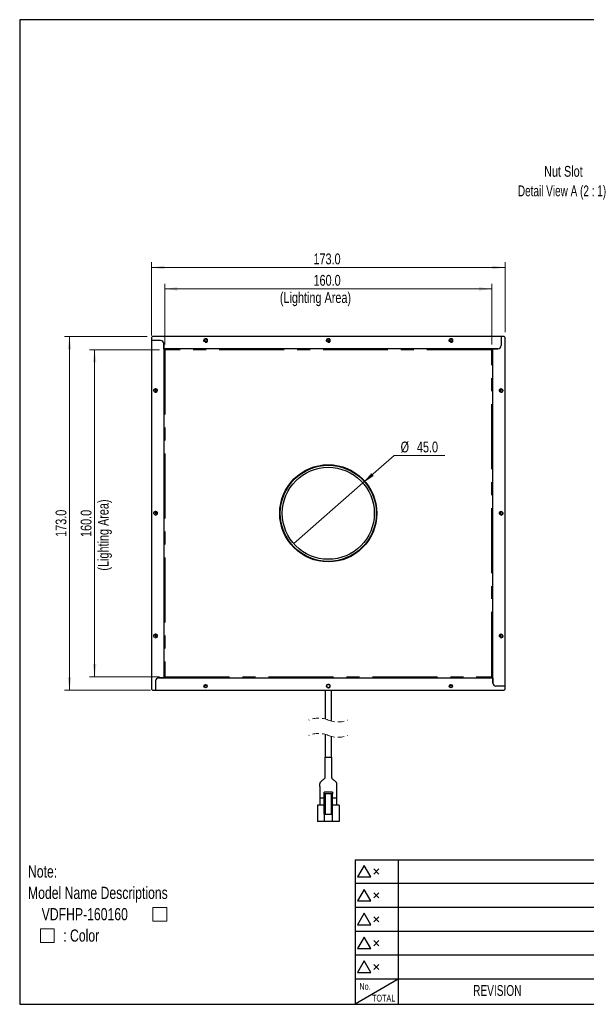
# Model space of a CAD drawing. Header units: millimetres. Extents: x 6 to 294, y 6 to 202.
# Tile 1 of 6: x 6 to 117, y 6 to 199. Entities that reach past the tile are written whole.
import ezdxf

# ---------------------------------------------------------------- set-up
doc = ezdxf.new("R2010")
doc.units = ezdxf.units.MM
doc.linetypes.add('CENTERX2', pattern=[20.32, 12.7, -2.54, 2.54, -2.54])
doc.linetypes.add('HIDDEN', pattern=[1.905, 1.27, -0.635])
doc.styles.add('SLDTEXTSTYLE0', font='TXT', dxfattribs={"width": 0.75})
doc.styles.add('SLDTEXTSTYLE2', font='TXT', dxfattribs={"width": 0.7})
doc.styles.add('SLDTEXTSTYLE7', font='TXT', dxfattribs={"width": 0.690476})
doc.dimstyles.new('SLDDIMSTYLE0', dxfattribs={"dimtxt": 2.116667, "dimasz": 2.5, "dimexe": 0, "dimexo": 0.0625, "dimgap": 0.529167, "dimtad": 1, "dimdec": 1, "dimlfac": 2.5, "dimrnd": 1e-09, "dimzin": 4, "dimdsep": 46, "dimtxsty": 'SLDTEXTSTYLE0', "dimsah": 1, "dimcen": 0.09, "dimadec": 0, "dimazin": 1, "dimtfac": 1, "dimtdec": 1, "dimtofl": 0, "dimtmove": 0, "dimatfit": 3, "dimfxl": 1, "dimfrac": 2, "dimtolj": 1, "dimtzin": 12, "dimarcsym": 0})
doc.dimstyles.new('SLDDIMSTYLE1', dxfattribs={"dimtxt": 2.116667, "dimasz": 2.5, "dimexe": 0, "dimexo": 0.0625, "dimgap": 0.529167, "dimtad": 0, "dimtih": 1, "dimtoh": 1, "dimdec": 1, "dimlfac": 2.5, "dimrnd": 1e-09, "dimzin": 4, "dimdsep": 46, "dimtxsty": 'SLDTEXTSTYLE0', "dimblk1": 'NONE', "dimsah": 1, "dimcen": 0, "dimadec": 0, "dimazin": 1, "dimtfac": 1, "dimtdec": 1, "dimtmove": 0, "dimatfit": 3, "dimldrblk": 'NONE', "dimfxl": 1, "dimfrac": 2, "dimtolj": 1, "dimtzin": 12, "dimarcsym": 0})

# ---------------------------------------------------------------- blocks, each defined once
blk = doc.blocks.new('SW_SYMBOL_AWLD_SQR')
at = {"color": 0, "linetype": 'Continuous', "lineweight": 0}
for p, q in [((1600, 1600), (0, 1600)), ((0, 1600), (0, 0)), ((1600, 0), (1600, 1600)), ((0, 0), (1600, 0))]:
    blk.add_line(p, q, dxfattribs=at)
blk = doc.blocks.new('SW_NOTE_1')
at = {"color": 0, "linetype": 'Continuous', "lineweight": 0, "xscale": 0.0016898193, "yscale": 0.0016898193, "zscale": 0.0016898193}
for p in [(24.43, -7.85), (2.44, -12.03)]:
    blk.add_blockref('SW_SYMBOL_AWLD_SQR', p, dxfattribs=at)
at = {"color": 0, "linetype": 'Continuous', "lineweight": 0, "attachment_point": 1, "style": 'SLDTEXTSTYLE0'}
for s, insert, char_height in [('Note:', (0, 3.07), 2.381), ('Model Name Descriptions', (0, -1.11), 2.3813), ('VDFHP-160160', (2.68, -5.28), 2.3813), (': Color', (6.9, -9.46), 2.381)]:
    blk.add_mtext(s, dxfattribs=dict(at, insert=insert, char_height=char_height))
blk = doc.blocks.new('_D')
at = {"color": 7, "linetype": 'Continuous', "lineweight": 18}
for p, q in [((34.27, 135.49), (34.27, 147.38)), ((98.27, 146.38), (34.27, 146.38)), ((98.27, 135.49), (98.27, 147.38))]:
    blk.add_line(p, q, dxfattribs=at)
for points in [[(34.27, 146.38), (36.77, 146.03), (36.77, 146.73)], [(98.27, 146.38), (95.77, 146.73), (95.77, 146.03)]]:
    blk.add_solid(points, dxfattribs=at)
at = {"color": 7, "linetype": 'Continuous', "lineweight": 18, "attachment_point": 1, "style": 'SLDTEXTSTYLE0'}
for s, insert, char_height in [('160.0', (63.38, 149.12), 2.117), ('(Lighting Area)', (56.8, 145.75), 2.1167)]:
    blk.add_mtext(s, dxfattribs=dict(at, insert=insert, char_height=char_height))
blk = doc.blocks.new('_D_1')
at = {"color": 7, "linetype": 'Continuous', "lineweight": 18}
for p, q in [((33.27, 134.49), (19.56, 134.49)), ((20.56, 134.49), (20.56, 70.49)), ((33.27, 70.49), (19.56, 70.49))]:
    blk.add_line(p, q, dxfattribs=at)
for points in [[(20.56, 134.49), (20.21, 131.99), (20.91, 131.99)], [(20.56, 70.49), (20.91, 72.99), (20.21, 72.99)]]:
    blk.add_solid(points, dxfattribs=at)
at = {"color": 7, "linetype": 'Continuous', "lineweight": 18, "attachment_point": 1, "rotation": 90, "style": 'SLDTEXTSTYLE0'}
for s, insert, char_height in [('(Lighting Area)', (21.19, 91.28), 2.1167), ('160.0', (17.83, 97.86), 2.117)]:
    blk.add_mtext(s, dxfattribs=dict(at, insert=insert, char_height=char_height))
blk = doc.blocks.new('_D_2')
at = {"color": 7, "linetype": 'Continuous', "lineweight": 18}
for p, q in [((31.67, 137.29), (31.67, 151.58)), ((31.67, 150.58), (100.87, 150.58)), ((100.87, 137.89), (100.87, 151.58))]:
    blk.add_line(p, q, dxfattribs=at)
for points in [[(31.67, 150.58), (34.17, 150.23), (34.17, 150.93)], [(100.87, 150.58), (98.37, 150.93), (98.37, 150.23)]]:
    blk.add_solid(points, dxfattribs=at)
at = {"color": 7, "linetype": 'Continuous', "lineweight": 18, "insert": (63.37, 153.31), "char_height": 2.117, "attachment_point": 1, "style": 'SLDTEXTSTYLE0'}
blk.add_mtext('173.0', dxfattribs=at)
blk = doc.blocks.new('_D_3')
at = {"color": 7, "linetype": 'Continuous', "lineweight": 18}
for p, q in [((30.87, 137.09), (14.64, 137.09)), ((15.64, 137.09), (15.64, 67.89)), ((31.47, 67.89), (14.64, 67.89))]:
    blk.add_line(p, q, dxfattribs=at)
for points in [[(15.64, 137.09), (15.29, 134.59), (15.99, 134.59)], [(15.64, 67.89), (15.99, 70.39), (15.29, 70.39)]]:
    blk.add_solid(points, dxfattribs=at)
at = {"color": 7, "linetype": 'Continuous', "lineweight": 18, "insert": (12.92, 97.88), "char_height": 2.117, "attachment_point": 1, "rotation": 90, "style": 'SLDTEXTSTYLE0'}
blk.add_mtext('173.0', dxfattribs=at)
blk = doc.blocks.new('_D_4')
at = {"color": 7, "linetype": 'Continuous', "lineweight": 18}
for p, q in [((73.04, 108.42), (79.17, 113.79)), ((79.17, 113.79), (89.09, 113.79)), ((59.5, 96.56), (73.04, 108.42))]:
    blk.add_line(p, q, dxfattribs=at)
blk.add_solid([(73.04, 108.42), (75.15, 109.8), (74.69, 110.33)], dxfattribs=at)
at = {"color": 7, "linetype": 'Continuous', "lineweight": 18, "char_height": 2.117, "attachment_point": 1, "style": 'SLDTEXTSTYLE0'}
for s, insert in [('%%c', (80.42, 116.52)), ('45.0', (83.61, 116.52))]:
    blk.add_mtext(s, dxfattribs=dict(at, insert=insert))
blk = doc.blocks.new('_NONE')
blk = doc.blocks.new('SW_NOTE_4')
at = {"color": 0, "linetype": 'Continuous', "lineweight": 0, "attachment_point": 2}
for s, insert, char_height, style in [('Nut Slot', (5.13, 2.73), 2.117, 'SLDTEXTSTYLE0'), ('Detail View A (2 : 1)', (4.86, -1.09), 2.1167, 'SLDTEXTSTYLE7')]:
    blk.add_mtext(s, dxfattribs=dict(at, insert=insert, char_height=char_height, style=style))

msp = doc.modelspace()

# ---------------------------------------------------------------- linework, layer by layer
at = {"color": 7, "linetype": 'Continuous', "lineweight": 25}
for p, q in [((5.901, 199.039), (5.901, 6.453)), ((291.144, 199.039), (5.901, 199.039)), ((31.87, 137.091), (31.67, 136.891)), ((31.67, 136.891), (31.67, 136.291)), ((100.07, 137.091), (31.87, 137.091)), ((100.07, 137.091), (100.07, 135.291)), ((100.67, 137.091), (100.07, 137.091)), ((100.87, 136.891), (100.67, 137.091)), ((100.87, 68.691), (100.87, 136.891)), ((33.47, 136.291), (31.67, 136.291)), ((31.67, 136.291), (31.67, 68.091)), ((34.07, 134.691), (34.07, 135.691)), ((34.07, 135.691), (34.07, 70.291)), ((99.47, 134.691), (34.07, 134.691)), ((98.47, 69.291), (98.47, 134.691)), ((98.47, 134.691), (99.47, 134.691)), ((32.47, 69.691), (32.47, 67.891)), ((34.07, 70.291), (33.07, 70.291)), ((33.07, 70.291), (98.47, 70.291)), ((98.47, 70.291), (98.47, 69.291)), ((31.67, 68.091), (31.87, 67.891)), ((31.87, 67.891), (32.47, 67.891)), ((32.47, 67.891), (100.67, 67.891)), ((65.67, 67.891), (65.67, 62.256)), ((66.87, 61.844), (66.87, 67.891)), ((100.87, 68.691), (99.07, 68.691)), ((100.67, 67.891), (100.87, 68.091)), ((100.87, 68.091), (100.87, 68.691)), ((65.67, 59.256), (65.67, 54.808)), ((66.87, 54.808), (66.87, 58.844)), ((65.59, 54.808), (66.95, 54.808)), ((64.59, 46.808), (64.79, 46.808)), ((64.67, 45.388), (64.67, 46.808)), ((64.79, 46.808), (65.47, 46.808)), ((67.07, 47.948), (65.47, 47.948)), ((65.47, 47.628), (65.47, 47.948)), ((67.07, 47.628), (65.47, 47.628)), ((65.47, 43.668), (65.47, 47.628)), ((65.67, 47.628), (65.67, 43.668)), ((66.87, 43.668), (66.87, 47.628)), ((67.07, 47.948), (67.07, 47.628)), ((67.07, 43.668), (67.07, 47.628)), ((67.07, 46.808), (67.75, 46.808)), ((67.75, 46.808), (67.95, 46.808)), ((67.87, 46.808), (67.87, 45.388)), ((64.17, 45.388), (64.17, 42.188)), ((65.47, 45.388), (64.17, 45.388)), ((68.37, 45.388), (67.07, 45.388)), ((68.37, 45.388), (68.37, 42.188)), ((65.47, 43.668), (65.67, 43.668)), ((65.47, 43.668), (65.47, 42.188)), ((65.67, 43.668), (66.87, 43.668)), ((66.87, 43.668), (67.07, 43.668)), ((67.07, 42.188), (67.07, 43.668)), ((65.47, 42.188), (64.17, 42.188)), ((67.07, 42.188), (65.47, 42.188)), ((68.37, 42.188), (67.07, 42.188)), ((71.558, 34.72), (71.558, 6.453)), ((71.558, 34.72), (139.144, 34.72)), ((79.944, 34.72), (79.944, 6.453)), ((73.31, 33.604), (72.016, 31.364)), ((74.603, 31.364), (73.31, 33.604)), ((75.185, 31.93), (76.185, 32.93)), ((75.185, 32.93), (76.185, 31.93)), ((72.016, 31.364), (74.603, 31.364)), ((79.944, 30.053), (71.558, 30.053)), ((73.31, 28.934), (72.016, 26.694)), ((74.603, 26.694), (73.31, 28.934)), ((91.144, 30.053), (79.944, 30.053)), ((102.344, 30.053), (91.144, 30.053)), ((139.144, 30.053), (102.344, 30.053)), ((75.185, 27.26), (76.185, 28.26)), ((75.185, 28.26), (76.185, 27.26)), ((79.944, 25.386), (71.558, 25.386)), ((72.016, 26.694), (74.603, 26.694)), ((91.144, 25.386), (79.944, 25.386)), ((102.344, 25.386), (91.144, 25.386)), ((139.144, 25.386), (102.344, 25.386)), ((73.31, 24.264), (72.016, 22.024)), ((74.603, 22.024), (73.31, 24.264)), ((75.185, 22.59), (76.185, 23.59)), ((75.185, 23.59), (76.185, 22.59)), ((72.016, 22.024), (74.603, 22.024)), ((79.944, 20.72), (71.558, 20.72)), ((73.31, 19.594), (72.016, 17.354)), ((74.603, 17.354), (73.31, 19.594)), ((91.144, 20.72), (79.944, 20.72)), ((102.344, 20.72), (91.144, 20.72)), ((139.144, 20.72), (102.344, 20.72)), ((72.016, 17.354), (74.603, 17.354)), ((75.185, 17.92), (76.185, 18.92)), ((75.185, 18.92), (76.185, 17.92)), ((79.944, 16.053), (71.558, 16.053)), ((91.144, 16.053), (79.944, 16.053)), ((102.344, 16.053), (91.144, 16.053)), ((139.144, 16.053), (102.344, 16.053)), ((73.31, 14.924), (72.016, 12.684)), ((74.603, 12.684), (73.31, 14.924)), ((75.185, 13.25), (76.185, 14.25)), ((75.185, 14.25), (76.185, 13.25)), ((72.016, 12.684), (74.603, 12.684)), ((79.944, 11.386), (71.558, 11.386)), ((79.944, 11.386), (71.558, 6.453)), ((91.144, 11.386), (79.944, 11.386)), ((102.344, 11.386), (91.144, 11.386)), ((139.144, 11.386), (102.344, 11.386)), ((5.901, 6.453), (291.144, 6.453))]:
    msp.add_line(p, q, dxfattribs=at)
at = {"color": 7, "linetype": 'Continuous', "lineweight": 0}
for p, q in [((66.563, 136.163), (66.553, 136.174)), ((32.598, 126.784), (32.587, 126.774)), ((99.942, 126.198), (99.953, 126.208)), ((32.598, 102.784), (32.587, 102.774)), ((99.942, 102.198), (99.953, 102.208)), ((32.598, 78.784), (32.587, 78.774)), ((99.942, 78.198), (99.953, 78.208))]:
    msp.add_line(p, q, dxfattribs=at)
at = {"color": 7, "linetype": 'CENTERX2'}
for p, q in [((34.27, 134.491), (34.27, 70.491)), ((98.27, 134.491), (34.27, 134.491)), ((98.27, 70.491), (98.27, 134.491)), ((34.27, 70.491), (98.27, 70.491))]:
    msp.add_line(p, q, dxfattribs=at)
at = {"color": 7, "linetype": 'Continuous', "lineweight": 25}
for centre, radius in [((42.27, 136.291), 0.32), ((66.27, 136.291), 0.32), ((90.27, 136.291), 0.32), ((32.47, 126.491), 0.32), ((100.07, 126.491), 0.32), ((66.27, 102.491), 9.5), ((66.27, 102.491), 9.4), ((66.27, 102.491), 9), ((32.47, 102.491), 0.32), ((100.07, 102.491), 0.32), ((32.47, 78.491), 0.32), ((100.07, 78.491), 0.32), ((42.27, 68.691), 0.32), ((66.27, 68.691), 0.32), ((90.27, 68.691), 0.32)]:
    msp.add_circle(centre, radius, dxfattribs=at)
for centre, radius, start, end in [((33.47, 135.691), 0.6, 359.9997, 90.0003), ((42.27, 135.891), 0.32, 89.99913, 141.3183), ((42.27, 135.891), 0.32, 38.683, 89.99957), ((66.27, 135.891), 0.32, 89.99928, 141.31818), ((66.27, 135.891), 0.32, 38.68273, 89.99982), ((90.27, 135.891), 0.32, 89.99959, 141.31784), ((90.27, 135.891), 0.32, 38.683, 89.99957), ((99.47, 135.291), 0.6, 269.9997, 0.0003), ((32.87, 126.491), 0.32, 128.683, 179.99957), ((32.87, 126.491), 0.32, 179.99959, 231.31784), ((99.67, 126.491), 0.32, 359.99959, 51.31784), ((99.67, 126.491), 0.32, 308.683, 359.99957), ((32.87, 102.491), 0.32, 128.683, 179.99957), ((32.87, 102.491), 0.32, 179.99913, 231.3183), ((99.67, 102.491), 0.32, 359.99913, 51.3183), ((99.67, 102.491), 0.32, 308.683, 359.99957), ((32.87, 78.491), 0.32, 128.683, 179.99957), ((32.87, 78.491), 0.32, 179.99913, 231.3183), ((99.67, 78.491), 0.32, 359.99959, 51.31784), ((99.67, 78.491), 0.32, 308.683, 359.99957), ((33.07, 69.691), 0.6, 89.9997, 180.0003), ((42.27, 69.091), 0.32, 218.683, 269.99957), ((42.27, 69.091), 0.32, 269.99959, 321.31784), ((90.27, 69.091), 0.32, 218.683, 269.99957), ((90.27, 69.091), 0.32, 269.99913, 321.3183), ((99.07, 69.291), 0.6, 179.9997, 270.0003)]:
    msp.add_arc(centre, radius, start, end, dxfattribs=at)
at = {"color": 7, "linetype": 'Continuous', "lineweight": 0}
for centre, start, end in [((42.27, 136.291), 254.99785, 194.99974), ((66.27, 136.291), 254.99111, 194.99811), ((66.27, 135.891), 44.99785, 137.15901), ((90.27, 136.291), 254.99906, 195.00003), ((32.47, 126.491), 255.00011, 195.0002), ((32.87, 126.491), 135.0115, 194.99634), ((100.07, 126.491), 254.99232, 194.99832), ((99.67, 126.491), 314.99602, 47.15873), ((32.47, 102.491), 255.00004, 194.99996), ((32.87, 102.491), 135.0115, 194.99634), ((100.07, 102.491), 254.99225, 194.99809), ((99.67, 102.491), 314.99613, 47.15862), ((32.47, 78.491), 255.00005, 195.0001), ((32.87, 78.491), 135.01171, 194.99618), ((100.07, 78.491), 254.99227, 194.99823), ((99.67, 78.491), 314.99622, 47.15853), ((66.27, 68.691), 254.9911, 194.99782)]:
    msp.add_arc(centre, 0.4, start, end, dxfattribs=at)
at = {"color": 7, "linetype": 'HIDDEN', "lineweight": 18}
for centre, start, end in [((64.383, 57.52), 67.38014, 112.61986), ((68.158, 66.58), 247.38014, 292.61986), ((64.383, 54.52), 67.38014, 112.61986), ((68.158, 63.58), 247.38014, 292.61986)]:
    msp.add_arc(centre, 4.908, start, end, dxfattribs=at)
at = {"color": 7, "linetype": 'Continuous', "lineweight": 25}
for points, knots in [([(65.59, 54.808), (65.592, 54.405), (65.595, 53.686), (65.602, 52.739), (65.598, 52.067), (65.591, 51.601), (65.581, 51.272), (65.609, 50.984), (65.591, 50.744), (65.469, 50.533), (65.279, 50.357), (65.019, 50.171), (64.805, 49.997), (64.68, 49.831), (64.626, 49.726), (64.598, 49.643), (64.585, 49.585), (64.579, 49.551), (64.576, 49.53), (64.574, 49.514), (64.572, 49.493), (64.57, 49.47), (64.569, 49.443), (64.567, 49.4), (64.567, 49.308), (64.574, 49.186), (64.588, 49.053), (64.594, 48.941), (64.592, 48.87), (64.59, 48.834)], [0, 0, 0, 0, 0.1895276, 0.3383518, 0.4459406, 0.5056771, 0.557981, 0.6003341, 0.6423171, 0.668032, 0.7133161, 0.7629653, 0.8189092, 0.8418577, 0.8604345, 0.8742662, 0.8830812, 0.8882034, 0.8903426, 0.8930048, 0.8961962, 0.8999228, 0.904186, 0.9089826, 0.9201224, 0.9473733, 0.9666148, 0.9828414, 1, 1, 1, 1]), ([(67.95, 46.808), (67.95, 47.016), (67.95, 47.379), (67.95, 47.841), (67.95, 48.124), (67.95, 48.27), (67.95, 48.337), (67.95, 48.4), (67.95, 48.521), (67.95, 48.644), (67.95, 48.75), (67.95, 48.788), (67.95, 48.818), (67.949, 48.849), (67.948, 48.895), (67.947, 48.937), (67.949, 48.987), (67.952, 49.032), (67.956, 49.08), (67.96, 49.123), (67.964, 49.162), (67.967, 49.203), (67.971, 49.258), (67.974, 49.324), (67.974, 49.4), (67.97, 49.486), (67.959, 49.573), (67.938, 49.659), (67.914, 49.724), (67.885, 49.784), (67.847, 49.847), (67.794, 49.918), (67.691, 50.031), (67.525, 50.168), (67.314, 50.32), (67.126, 50.477), (66.99, 50.653), (66.932, 50.854), (66.942, 51.08), (66.96, 51.369), (66.944, 51.774), (66.94, 52.317), (66.939, 53.013), (66.947, 53.86), (66.949, 54.475), (66.95, 54.808)], [0, 0, 0, 0, 0.0744672, 0.1295685, 0.1650407, 0.1755286, 0.1817225, 0.1887899, 0.1981553, 0.2250845, 0.2326584, 0.2358973, 0.2387326, 0.2433117, 0.2468275, 0.255247, 0.2582802, 0.2648877, 0.2712734, 0.275459, 0.2802879, 0.2852572, 0.2902197, 0.2999074, 0.3090131, 0.3172665, 0.3307216, 0.3401498, 0.3486669, 0.3554838, 0.364136, 0.3746679, 0.3871738, 0.4183609, 0.4513085, 0.4804268, 0.5056502, 0.5292229, 0.553279, 0.5860205, 0.6329071, 0.6975268, 0.7803193, 0.8812803, 1, 1, 1, 1]), ([(64.592, 48.907), (64.592, 48.89), (64.591, 48.853), (64.589, 48.765), (64.59, 48.652), (64.59, 48.512), (64.59, 48.399), (64.59, 48.3), (64.59, 48.182), (64.59, 47.987), (64.59, 47.685), (64.59, 47.28), (64.59, 46.976), (64.59, 46.808)], [0, 0, 0, 0, 0.0243348, 0.0527017, 0.124904, 0.1861942, 0.2528935, 0.2866379, 0.3269613, 0.4218965, 0.5657245, 0.7588261, 1, 1, 1, 1])]:
    msp.add_open_spline(points, degree=3, knots=knots, dxfattribs=at)

# ---------------------------------------------------------------- block references
at = {"color": 7, "linetype": 'Continuous', "lineweight": 0}
for name, p in [('SW_NOTE_4', (107.133, 167.707)), ('SW_NOTE_1', (7.523, 30.55))]:
    msp.add_blockref(name, p, dxfattribs=at)

# ---------------------------------------------------------------- texts
at = {"color": 7, "linetype": 'Continuous', "lineweight": 0, "attachment_point": 2, "style": 'SLDTEXTSTYLE2'}
for s, insert, char_height in [('No.', (73.45, 10.613), 1.3229), ('REVISION', (99.333, 10.219), 2.1167), ('TOTAL', (77.105, 8.32), 1.3229)]:
    msp.add_mtext(s, dxfattribs=dict(at, insert=insert, char_height=char_height))

# ---------------------------------------------------------------- dimensions: what is measured, and where the dimension line sits
at = {"color": 7, "linetype": 'Continuous', "lineweight": 18}
for base, p1, p2, picture, middle in [((100.87, 150.585), (31.67, 136.291), (100.87, 136.891), '_D_2', (66.887, 150.585)), ((34.27, 143.025), (98.27, 134.491), (34.27, 134.491), '_D', (66.902, 143.025))]:
    dim = msp.add_linear_dim(base=base, p1=p1, p2=p2, dimstyle='SLDDIMSTYLE0', dxfattribs=at)
    dim.commit()
    dim.dimension.update_dxf_attribs({"geometry": picture, "text_midpoint": middle, "dimtype": 160})
for base, p1, p2, picture, middle in [((15.645, 67.891), (31.87, 137.091), (32.47, 67.891), '_D_3', (15.645, 101.403)), ((23.917, 70.491), (34.27, 134.491), (34.27, 70.491), '_D_1', (23.917, 101.376))]:
    dim = msp.add_linear_dim(base=base, p1=p1, p2=p2, angle=90, dimstyle='SLDDIMSTYLE0', dxfattribs=at)
    dim.commit()
    dim.dimension.update_dxf_attribs({"geometry": picture, "text_midpoint": middle, "dimtype": 160})
dim = msp.add_diameter_dim_2p(p1=(59.5, 96.561), p2=(73.04, 108.421), dimstyle='SLDDIMSTYLE1', dxfattribs=at)
dim.commit()
dim.dimension.update_dxf_attribs({"geometry": '_D_4', "text_midpoint": (84.753, 115.512), "dimtype": 163})

doc.saveas('drawing.dxf')
